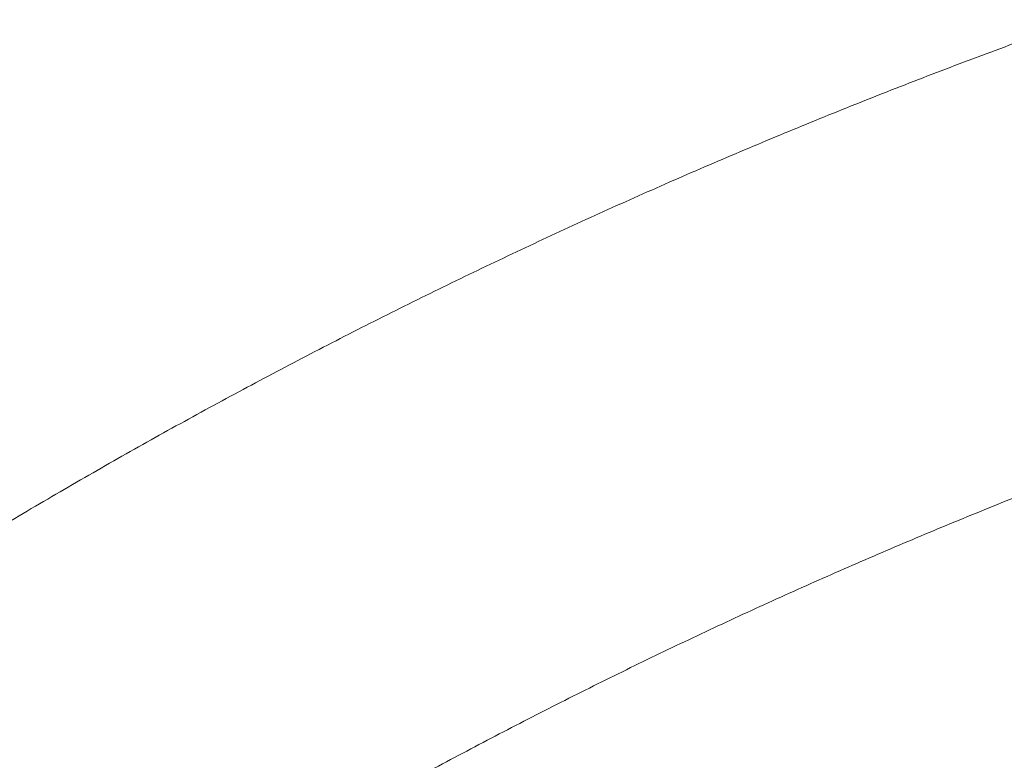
# Model space of a CAD drawing. Extents: x 5459245 to 5462690, y 5971016 to 5972523.
# Tile 136 of 136: x 5462452.265 to 5462452.574, y 5972214.144 to 5972214.377. Entities that reach past the tile are written whole.
import ezdxf

# ---------------------------------------------------------------- set-up
doc = ezdxf.new("R2010")
doc.units = 0
doc.layers.add('A_MAŁA ARCHITEKTURA', color=195, linetype='CONTINUOUS', lineweight=9)

# ---------------------------------------------------------------- blocks, each defined once
blk = doc.blocks.new('A$C43995eb0')
at = {"layer": 'A_MAŁA ARCHITEKTURA', "linetype": 'Continuous'}
for points, knots in [([(1234.26, -797.92), (1229.39, -795.03), (1217.97, -788.23), (1200.16, -777.22), (1180.81, -764.94), (1161.61, -752.37), (1142.55, -739.54), (1123.64, -726.44), (1104.89, -713.07), (1086.29, -699.44), (1067.86, -685.55), (1049.58, -671.4), (1031.47, -656.99), (1013.53, -642.33), (995.75, -627.41), (978.15, -612.25), (960.73, -596.84), (943.5, -581.17), (929.24, -567.93), (920.79, -559.83), (917.97, -557.12)], [0, 0, 0, 0, 0.043146, 0.101159, 0.159168, 0.217172, 0.275172, 0.333168, 0.391159, 0.449146, 0.507128, 0.565107, 0.623081, 0.681051, 0.739017, 0.796978, 0.854936, 0.91289, 0.970839, 1, 1, 1, 1]), ([(768.63, -596.05), (771.65, -599.17), (780.31, -608.14), (794.77, -622.76), (812.06, -639.86), (829.56, -656.71), (847.24, -673.32), (865.1, -689.7), (883.15, -705.82), (901.38, -721.7), (919.78, -737.33), (938.36, -752.71), (957.11, -767.84), (976.03, -782.7), (995.11, -797.31), (1014.36, -811.66), (1033.77, -825.75), (1053.33, -839.57), (1073.05, -853.12), (1092.91, -866.4), (1112.93, -879.41), (1133.09, -892.15), (1153.39, -904.61), (1173.83, -916.79), (1194.41, -928.7), (1215.11, -940.32), (1235.95, -951.66), (1256.91, -962.72), (1277.99, -973.49), (1299.2, -983.97), (1320.52, -994.16), (1341.95, -1004.07), (1363.49, -1013.68), (1385.14, -1022.99), (1406.89, -1032.01), (1428.74, -1040.74), (1450.68, -1049.16), (1472.72, -1057.29), (1494.85, -1065.11), (1517.06, -1072.64), (1539.36, -1079.86), (1561.73, -1086.78), (1584.18, -1093.39), (1606.7, -1099.69), (1629.3, -1105.69), (1651.95, -1111.39), (1674.67, -1116.77), (1697.45, -1121.84), (1720.28, -1126.61), (1743.17, -1131.06), (1766.1, -1135.2), (1789.08, -1139.03), (1812.09, -1142.55), (1835.15, -1145.75), (1858.24, -1148.64), (1881.36, -1151.22), (1904.5, -1153.48), (1927.67, -1155.42), (1950.86, -1157.05), (1974.07, -1158.37), (1997.29, -1159.37), (2019.69, -1160.04), (2034.36, -1160.25), (2041.28, -1160.34)], [0, 0, 0, 0, 0.008859, 0.025435, 0.04201, 0.058584, 0.075158, 0.09173, 0.108302, 0.124873, 0.141442, 0.158011, 0.174578, 0.191145, 0.20771, 0.224275, 0.240838, 0.257401, 0.273962, 0.290523, 0.307082, 0.32364, 0.340197, 0.356754, 0.373309, 0.389863, 0.406416, 0.422968, 0.439519, 0.456068, 0.472617, 0.489165, 0.505712, 0.522258, 0.538803, 0.555347, 0.57189, 0.588432, 0.604973, 0.621513, 0.638052, 0.654591, 0.671129, 0.687665, 0.704202, 0.720737, 0.737272, 0.753806, 0.770339, 0.786872, 0.803404, 0.819936, 0.836467, 0.852998, 0.869528, 0.886058, 0.902587, 0.919116, 0.935645, 0.952174, 0.968702, 0.98523, 1, 1, 1, 1])]:
    blk.add_open_spline(points, degree=3, knots=knots, dxfattribs=at)

msp = doc.modelspace()

# ---------------------------------------------------------------- block references
at = {"layer": 'A_MAŁA ARCHITEKTURA', "xscale": 0.001, "yscale": 0.001, "zscale": 0.001, "rotation": 242.9301705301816}
msp.add_blockref('A$C43995eb0', (5462453.5658, 5972214.81866), dxfattribs=at)

doc.saveas('drawing.dxf')
